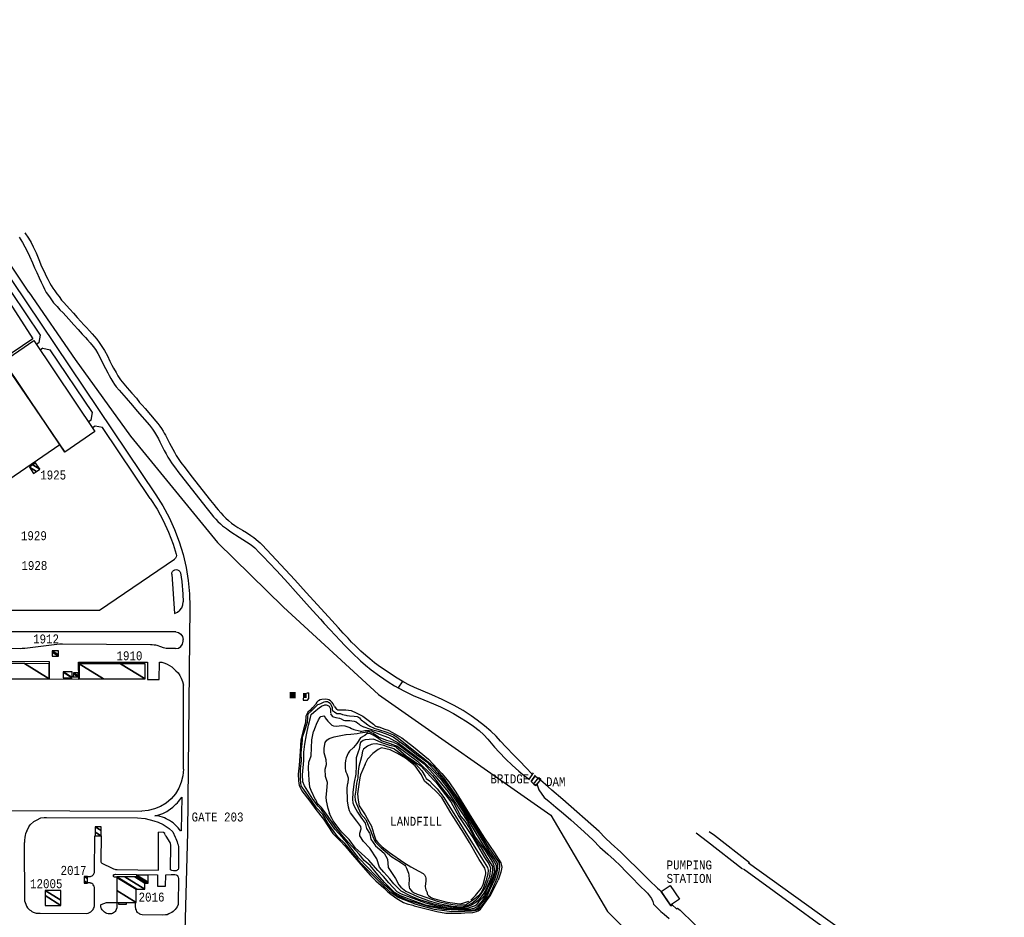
# Model space of a CAD drawing. Extents: x -0.5 to 41.9, y -0.5 to 29.8.
# Tile 118 of 129: x 5.9 to 7.8, y 13.6 to 15.3. Entities that reach past the tile are written whole.
import ezdxf
from ezdxf.enums import TextEntityAlignment as Align

# ---------------------------------------------------------------- set-up
doc = ezdxf.new("R2010")
doc.units = 0
doc.header["$MEASUREMENT"] = 0
doc.linetypes.add('DASHDOT', pattern=[1, 0.5, -0.25, 0, -0.25])
for name, color, linetype in [('11', 2, 'CONTINUOUS'), ('21', 5, 'CONTINUOUS'), ('23', 1, 'CONTINUOUS'), ('31', 2, 'DASHDOT'), ('43', 3, 'CONTINUOUS'), ('44', 1, 'CONTINUOUS')]:
    doc.layers.add(name, color=color, linetype=linetype)
doc.styles.add('MONOTXT', font='MONOTXT', dxfattribs={"height": 0.2})

msp = doc.modelspace()

# ---------------------------------------------------------------- linework, layer by layer
at = {"layer": '11'}
for p, q in [((5.8143, 14.882), (5.938, 14.6903)), ((5.9522, 14.6971), (5.8253, 14.8856)), ((5.9497, 14.6831), (5.9522, 14.6971)), ((5.9497, 14.6831), (5.945, 14.6796)), ((5.9568, 14.6725), (5.9518, 14.6692)), ((5.9568, 14.6725), (5.9707, 14.6696)), ((6.0498, 14.5521), (5.9707, 14.6696)), ((6.0471, 14.5379), (6.0426, 14.5348)), ((6.0471, 14.5379), (6.0498, 14.5521)), ((6.0547, 14.5268), (6.0497, 14.5235)), ((6.0687, 14.5241), (6.0547, 14.5268)), ((6.1582, 14.3913), (6.0687, 14.5241)), ((6.0632, 14.1819), (6.2036, 14.2775)), ((6.1983, 14.2494), (6.2038, 14.1757)), ((6.2325, 14.1878), (6.2278, 13.7649)), ((6.2197, 14.1238), (6.2197, 14.127)), ((6.2201, 13.8838), (6.2203, 14.0413)), ((6.4512, 14.0267), (6.4555, 14.0268)), ((6.4554, 14.0159), (6.4555, 14.0268)), ((6.4444, 14.017), (6.4445, 14.013)), ((6.4445, 14.013), (6.453, 14.0129)), ((6.453, 14.0129), (6.4554, 14.0159)), ((6.8673, 13.8638), (6.8762, 13.8771)), ((6.872, 13.8607), (6.8799, 13.8728)), ((5.5525, 13.8081), (6.142, 13.8053)), ((7.1811, 13.7647), (7.202, 13.7484)), ((7.2056, 13.7672), (7.2155, 13.7599)), ((7.2022, 13.7482), (7.2676, 13.6972)), ((7.2156, 13.7598), (7.281, 13.7088))]:
    msp.add_line(p, q, dxfattribs=at)
for points in [[(5.6846, 15.0951), (5.6728, 15.1128), (5.683, 15.1197), (6.1684, 14.3982)], [(5.938, 14.6903), (5.8797, 14.6511), (5.9888, 14.4916), (5.8287, 14.3822)], [(5.8835, 14.6485), (5.9397, 14.6869), (6.0545, 14.5163), (5.9983, 14.4779), (5.8835, 14.6485)], [(6.1582, 14.3913), (6.1709, 14.371), (6.1822, 14.3499), (6.1922, 14.3281), (6.2007, 14.3057), (6.2067, 14.2869)], [(6.1684, 14.3982), (6.1816, 14.3772), (6.1933, 14.3554), (6.2036, 14.3328), (6.2124, 14.3096), (6.2196, 14.2859), (6.2252, 14.2618), (6.2293, 14.2373), (6.2317, 14.2126), (6.2325, 14.1878)], [(6.2067, 14.2869), (6.2071, 14.2843), (6.2067, 14.2817), (6.2055, 14.2793), (6.2036, 14.2775)], [(6.1983, 14.2494), (6.1987, 14.252), (6.1999, 14.2543), (6.2018, 14.2562), (6.2041, 14.2574), (6.2067, 14.2578), (6.2093, 14.2574), (6.2117, 14.2562), (6.2135, 14.2543), (6.2147, 14.252)], [(6.2147, 14.252), (6.217, 14.2357), (6.2194, 14.2119), (6.22, 14.1975)], [(6.2038, 14.1757), (6.2092, 14.1779), (6.2138, 14.1815), (6.2172, 14.1862), (6.2194, 14.1917), (6.22, 14.1975)], [(6.2057, 14.1409), (5.7002, 14.1409), (5.7002, 14.1817), (6.0632, 14.1819)], [(6.2057, 14.1409), (6.211, 14.1399), (6.2155, 14.1369), (6.2186, 14.1323), (6.2197, 14.127)], [(6.2054, 14.1096), (6.1892, 14.1097), (6.1876, 14.1097), (6.1832, 14.111), (6.1779, 14.1129), (6.171, 14.1154), (6.1685, 14.116), (6.1651, 14.1164), (6.1615, 14.1167), (6.1583, 14.1168), (5.9939, 14.1182), (5.9904, 14.1181), (5.9879, 14.1179), (5.9231, 14.1102), (5.921, 14.1098), (5.9183, 14.1096), (5.9149, 14.1092), (5.5763, 14.111), (5.4667, 14.1121)], [(6.1876, 14.1097), (6.1832, 14.111), (6.1779, 14.1129), (6.171, 14.1154), (6.1685, 14.116), (6.1651, 14.1164), (6.1615, 14.1167), (6.1583, 14.1168), (5.9939, 14.1182), (5.9904, 14.1181), (5.9879, 14.1179), (5.9231, 14.1102), (5.921, 14.1098), (5.9183, 14.1096), (5.9149, 14.1092), (5.5763, 14.111)], [(6.2055, 14.1096), (6.2109, 14.1107), (6.2156, 14.1137), (6.2186, 14.1183), (6.2197, 14.1238)], [(5.8244, 14.0859), (5.9684, 14.0853), (5.9685, 14.0529), (6.024, 14.0525), (6.0238, 14.0844), (6.1528, 14.0844), (6.1528, 14.0519), (6.1745, 14.0516), (6.1751, 14.0846), (6.1798, 14.0841), (6.1853, 14.0825), (6.1899, 14.0805), (6.1944, 14.0779), (6.1984, 14.0753), (6.2025, 14.0719), (6.2063, 14.0683), (6.2102, 14.064), (6.2135, 14.0592), (6.2163, 14.0542), (6.2187, 14.0483), (6.2203, 14.0413)], [(6.2201, 13.8838), (6.2191, 13.8715), (6.2162, 13.8595), (6.2115, 13.8481), (6.2051, 13.8376), (6.1972, 13.8282), (6.1879, 13.8202), (6.1774, 13.8138), (6.1661, 13.8091), (6.1542, 13.8062), (6.142, 13.8053)], [(6.2171, 13.8312), (6.2163, 13.7689), (6.2158, 13.7682), (6.2148, 13.7682), (6.2129, 13.7704), (6.2104, 13.7735), (6.2081, 13.7764), (6.2048, 13.7797), (6.2008, 13.7831), (6.1978, 13.7853), (6.1942, 13.7874), (6.1905, 13.7896), (6.1877, 13.7909), (6.185, 13.7923), (6.1809, 13.7941), (6.1767, 13.7953), (6.1726, 13.796), (6.1691, 13.7963), (6.1666, 13.7965), (6.1699, 13.7969), (6.1741, 13.798), (6.1776, 13.7992), (6.1815, 13.8007), (6.1852, 13.8024), (6.1891, 13.8045), (6.1919, 13.8064), (6.1959, 13.8092), (6.2001, 13.8124), (6.2031, 13.8149), (6.2062, 13.818), (6.209, 13.8209), (6.211, 13.8233), (6.2133, 13.8264), (6.2155, 13.829), (6.2171, 13.8312)], [(5.9268, 13.7675), (5.9303, 13.7755), (5.9332, 13.7796), (5.9401, 13.7857), (5.9448, 13.7884), (5.9529, 13.7925), (5.9596, 13.7932), (5.9638, 13.7933), (6.134, 13.7928), (6.1488, 13.791), (6.1647, 13.7872), (6.173, 13.7843), (6.1821, 13.7799), (6.1938, 13.7723), (6.2001, 13.7664)], [(5.9268, 13.7675), (5.9244, 13.7629), (5.9236, 13.7596), (5.9231, 13.7565), (5.9228, 13.7543), (5.9225, 13.7517), (5.9224, 13.7494), (5.9222, 13.7471), (5.9219, 13.7452), (5.9226, 13.6369), (5.9234, 13.634), (5.9247, 13.6306), (5.9263, 13.6269), (5.9282, 13.624), (5.93, 13.622), (5.9321, 13.6201), (5.9342, 13.6186), (5.9364, 13.6171), (5.9385, 13.616), (5.9405, 13.6151), (5.9423, 13.6146), (5.9441, 13.6141), (5.9463, 13.6138), (5.9519, 13.6136), (6.0385, 13.6134), (6.0419, 13.6137), (6.0444, 13.6149), (6.047, 13.6166), (6.0495, 13.6189), (6.051, 13.6206), (6.052, 13.6225), (6.0527, 13.6242), (6.0531, 13.6256), (6.0534, 13.6273), (6.0538, 13.6601), (6.0537, 13.6622), (6.0531, 13.6642), (6.0524, 13.6654), (6.0514, 13.6667), (6.0502, 13.6681), (6.0489, 13.6692), (6.0475, 13.6699), (6.0463, 13.6703), (6.0453, 13.6705), (6.0405, 13.6705)], [(6.0658, 13.7586), (6.0655, 13.7118), (6.0656, 13.7099), (6.0659, 13.7088), (6.0673, 13.7077), (6.0867, 13.6981), (6.0891, 13.697), (6.0915, 13.6963), (6.0931, 13.696), (6.0961, 13.6957), (6.1734, 13.6945), (6.1736, 13.7655)], [(6.2001, 13.7664), (6.2046, 13.7566), (6.2061, 13.7538), (6.2073, 13.7508), (6.2085, 13.7473), (6.2094, 13.7447), (6.2102, 13.7419), (6.2107, 13.7384), (6.2112, 13.7352), (6.2113, 13.7309), (6.2107, 13.6979), (6.2104, 13.6958), (6.2092, 13.6949), (6.208, 13.694), (6.2064, 13.6935), (6.2016, 13.6934), (6.1986, 13.694), (6.1959, 13.695), (6.1965, 13.7417), (6.1963, 13.743), (6.1957, 13.7445), (6.1951, 13.7462), (6.1878, 13.7579), (6.1866, 13.7595), (6.1859, 13.7609), (6.1852, 13.7629), (6.1829, 13.7649), (6.1736, 13.7655)], [(6.2278, 13.7649), (6.2218, 13.5344)], [(6.0405, 13.6828), (6.0459, 13.6828), (6.0475, 13.6833), (6.049, 13.6841), (6.0504, 13.6851), (6.0516, 13.6864), (6.0525, 13.6876), (6.0531, 13.6887), (6.0535, 13.6902), (6.0536, 13.6912), (6.0542, 13.7586)], [(7.2793, 13.7085), (7.5166, 13.5375), (7.5268, 13.5289), (7.5467, 13.5123), (7.5698, 13.4921), (7.5906, 13.4724), (7.6105, 13.452), (7.612, 13.451), (7.6144, 13.4509), (7.6173, 13.4514), (7.621, 13.453), (7.6248, 13.4547), (7.6335, 13.4586), (7.659, 13.4755)], [(7.2697, 13.6967), (7.5064, 13.5247), (7.5218, 13.5132), (7.5381, 13.4991), (7.5512, 13.4868), (7.5671, 13.4726), (7.5807, 13.4595), (7.5925, 13.4471), (7.6028, 13.4363), (7.6136, 13.4246), (7.6251, 13.4114), (7.6366, 13.3977), (7.6471, 13.3846), (7.6572, 13.3719), (7.6695, 13.3557), (7.6835, 13.3348), (7.695, 13.3178), (7.7063, 13.3003), (7.7168, 13.2827), (7.7247, 13.2695), (7.7341, 13.2524), (7.7439, 13.2339), (7.7521, 13.2182), (7.7583, 13.2052)], [(6.0955, 13.6813), (6.0909, 13.6813), (6.0901, 13.682), (6.0895, 13.6826), (6.0892, 13.6837), (6.0892, 13.6848), (6.0895, 13.6855), (6.0905, 13.6862), (6.0914, 13.6866), (6.0928, 13.687), (6.1718, 13.6858), (6.1716, 13.6647), (6.1869, 13.6647), (6.1874, 13.6857), (6.1973, 13.6861), (6.2042, 13.6863), (6.2064, 13.686), (6.2078, 13.6853), (6.2091, 13.6842), (6.2098, 13.6829), (6.2105, 13.6813), (6.2108, 13.679), (6.2105, 13.63), (6.2086, 13.6258), (6.2069, 13.6234), (6.2049, 13.6207), (6.2031, 13.6187), (6.2009, 13.6168), (6.1984, 13.6151), (6.1956, 13.6137), (6.1929, 13.6124), (6.1896, 13.611), (6.1864, 13.6106), (6.1819, 13.6104), (6.1432, 13.6109), (6.1405, 13.6114), (6.1386, 13.6121), (6.1371, 13.613), (6.1361, 13.6137), (6.135, 13.6146), (6.1341, 13.6154), (6.1328, 13.6172), (6.132, 13.6193), (6.1313, 13.6211), (6.1309, 13.623), (6.1307, 13.6247), (6.1306, 13.6262), (6.1307, 13.6338)], [(6.0957, 13.6339), (6.0957, 13.6265), (6.0952, 13.6236), (6.0944, 13.6207), (6.0936, 13.6187), (6.0923, 13.6169), (6.0911, 13.6156), (6.0891, 13.6142), (6.0871, 13.6133), (6.0853, 13.6127), (6.0833, 13.6125), (6.0812, 13.6124), (6.0794, 13.6126), (6.077, 13.6132), (6.0745, 13.6142), (6.0725, 13.6155), (6.0709, 13.6171), (6.0692, 13.6189), (6.0679, 13.6204), (6.0668, 13.6219), (6.066, 13.6237), (6.0655, 13.6253), (6.0654, 13.6273), (6.0654, 13.6288), (6.0657, 13.6297), (6.0663, 13.6302), (6.076, 13.634), (6.0956, 13.634)]]:
    msp.add_lwpolyline(points, dxfattribs=at)
at = {"layer": '21'}
msp.add_line((5.8794, 14.6525), (5.9983, 14.4779), dxfattribs=at)
for points in [[(6.876, 13.8556), (6.886, 13.868), (6.8897, 13.8649), (6.8797, 13.8526), (6.876, 13.8556)], [(7.1323, 13.6659), (7.1497, 13.6404), (7.1329, 13.629), (7.1156, 13.6545), (7.1323, 13.6659)], [(6.0991, 13.6303), (6.0991, 13.6336), (6.1131, 13.6336), (6.1131, 13.6303), (6.0991, 13.6303)]]:
    msp.add_lwpolyline(points, dxfattribs=at)
for points in [[(6.4192, 14.0285), (6.4305, 14.0285), (6.4192, 14.0163), (6.4305, 14.0163)], [(6.4442, 14.0266), (6.4444, 14.017), (6.4512, 14.0267), (6.4514, 14.0172)]]:
    msp.add_solid(points, dxfattribs=at)
at = {"layer": '31'}
for points in [[(5.9307, 14.7777), (5.5888, 15.2884)], [(5.5888, 15.2884), (5.9307, 14.7777), (5.9307, 14.7777), (6.0173, 14.6515), (6.0173, 14.6515), (6.1211, 14.508), (6.1211, 14.508), (6.284, 14.3085), (6.284, 14.3085), (6.4076, 14.1872), (6.4076, 14.1872), (6.5857, 14.0239), (6.5857, 14.0239), (6.9088, 13.7974), (6.9088, 13.7974), (7.0151, 13.6168), (7.0151, 13.6168), (7.0942, 13.5376)]]:
    msp.add_lwpolyline(points, dxfattribs=at)
at = {"layer": '43'}
msp.add_line((6.4678, 13.8268), (6.4699, 13.822), dxfattribs=at)
for points in [[(6.503, 14.0013), (6.5007, 14.0063), (6.499, 14.0086), (6.4957, 14.0118), (6.4925, 14.0136), (6.4904, 14.0143), (6.4861, 14.0147), (6.4797, 14.0145), (6.4766, 14.0137), (6.4735, 14.0121), (6.472, 14.011), (6.4702, 14.0091), (6.4685, 14.0064), (6.4676, 14.0051), (6.4625, 13.9993)], [(6.4662, 13.9993), (6.4701, 14.0031), (6.4723, 14.0047), (6.4744, 14.0057), (6.4774, 14.0067), (6.4788, 14.0073), (6.4841, 14.0099), (6.4867, 14.0107), (6.488, 14.0108), (6.49, 14.0106), (6.4923, 14.0096), (6.4949, 14.0074), (6.4959, 14.006), (6.4971, 14.0038), (6.4987, 13.9993)], [(6.4753, 13.9993), (6.4762, 14), (6.4787, 14.0016), (6.4805, 14.0024), (6.4841, 14.0039), (6.4852, 14.0042), (6.4876, 14.0044), (6.4894, 14.004), (6.4911, 14.0032), (6.4919, 14.0026), (6.493, 14.0016), (6.4946, 13.9993)], [(6.4625, 13.9993), (6.4617, 13.9985), (6.4572, 13.994), (6.4535, 13.9903), (6.4498, 13.9829), (6.4491, 13.9711), (6.4454, 13.9578), (6.4402, 13.9385), (6.4387, 13.9171), (6.4373, 13.8912), (6.435, 13.8741), (6.4358, 13.8616), (6.4373, 13.8534), (6.4424, 13.8431), (6.4572, 13.8238), (6.4683, 13.8083), (6.4824, 13.7898), (6.5001, 13.7631), (6.5069, 13.7561)], [(6.5103, 13.7561), (6.509, 13.7575), (6.4913, 13.7818), (6.4815, 13.7989), (6.4697, 13.8113), (6.4533, 13.8349), (6.4474, 13.8435), (6.4408, 13.8527), (6.4395, 13.8651), (6.4395, 13.8846), (6.4415, 13.8991), (6.4408, 13.9141), (6.4434, 13.9378), (6.4434, 13.9437), (6.448, 13.9561), (6.4526, 13.9719), (6.4533, 13.9811), (6.4539, 13.9876), (6.4598, 13.9922), (6.4644, 13.9975), (6.4662, 13.9993)], [(6.5176, 13.7561), (6.5037, 13.7713), (6.4925, 13.7877), (6.4788, 13.8073), (6.4729, 13.8146), (6.463, 13.8277), (6.4473, 13.8524), (6.4441, 13.8603), (6.4434, 13.8734), (6.446, 13.9003), (6.446, 13.9154), (6.448, 13.9305), (6.4506, 13.9482), (6.4545, 13.9665), (6.4585, 13.9803), (6.4598, 13.9862), (6.4644, 13.9908), (6.4753, 13.9993)], [(6.4946, 13.9993), (6.4952, 13.9979), (6.4955, 13.9969), (6.4959, 13.9948), (6.4959, 13.9906), (6.4959, 13.9885)], [(6.4958, 13.9877), (6.4989, 13.9833), (6.4997, 13.9826), (6.5016, 13.9818), (6.5057, 13.9807), (6.5124, 13.9792), (6.5158, 13.9778), (6.5202, 13.9757), (6.5225, 13.975), (6.5245, 13.9749)], [(6.4987, 13.9993), (6.4989, 13.9985), (6.4992, 13.9968), (6.4996, 13.9932)], [(6.4996, 13.9937), (6.5034, 13.9911), (6.5075, 13.9881), (6.5082, 13.9879), (6.5096, 13.9878), (6.5125, 13.9883), (6.5139, 13.9881), (6.518, 13.9863), (6.5245, 13.9847)], [(6.5031, 14.0012), (6.5046, 13.9993)], [(6.5046, 13.9993), (6.5072, 13.9964), (6.5081, 13.9956), (6.5089, 13.9952), (6.5105, 13.9949), (6.518, 13.9949), (6.5245, 13.9948)], [(6.5245, 13.9948), (6.5296, 13.9945), (6.5345, 13.9935), (6.5438, 13.9896), (6.5565, 13.9829), (6.5741, 13.9702), (6.5762, 13.9682), (6.5789, 13.9655), (6.5805, 13.9646), (6.5857, 13.9623)], [(6.5245, 13.9847), (6.5262, 13.9844), (6.5315, 13.9836), (6.5404, 13.9829), (6.5457, 13.9822), (6.5483, 13.9814), (6.5501, 13.9799), (6.552, 13.9773), (6.5532, 13.9762), (6.5599, 13.9713), (6.566, 13.9666), (6.5692, 13.9646), (6.5775, 13.9603)], [(6.4646, 13.9552), (6.4675, 13.9631), (6.4698, 13.9683), (6.4735, 13.9765), (6.4765, 13.9814), (6.4778, 13.9823), (6.4806, 13.9833), (6.4834, 13.9838), (6.4847, 13.9833), (6.4859, 13.9799), (6.4907, 13.9739), (6.4956, 13.9688), (6.4986, 13.9664), (6.5012, 13.9651), (6.5068, 13.9642), (6.5173, 13.9653), (6.5229, 13.9649), (6.5245, 13.9644)], [(6.5245, 13.9749), (6.5318, 13.9747), (6.536, 13.9743), (6.54, 13.9737), (6.5419, 13.9732), (6.5438, 13.9724), (6.5472, 13.9702), (6.5487, 13.9689), (6.5506, 13.9671), (6.5517, 13.9664), (6.5591, 13.9627)], [(6.468, 13.8264), (6.4593, 13.8437), (6.4573, 13.8499), (6.4559, 13.8629), (6.4545, 13.8857), (6.4551, 13.897), (6.4593, 13.9087), (6.4609, 13.9386), (6.4641, 13.9542)], [(6.4943, 13.8003), (6.4914, 13.8102), (6.4883, 13.8241), (6.4877, 13.8312), (6.4892, 13.8432), (6.49, 13.8589), (6.4862, 13.8701), (6.4855, 13.8836), (6.4885, 13.8925), (6.4877, 13.9015), (6.484, 13.9142), (6.484, 13.9232), (6.4861, 13.9335), (6.4892, 13.9382), (6.4934, 13.9413), (6.5027, 13.9442), (6.5245, 13.9486)], [(6.5245, 13.9644), (6.5322, 13.9616), (6.5354, 13.9601), (6.5397, 13.9581), (6.5419, 13.9575), (6.5534, 13.955)], [(6.5245, 13.9486), (6.5251, 13.9486), (6.5338, 13.9496), (6.5455, 13.9508), (6.5513, 13.9516), (6.5651, 13.954)], [(6.61, 13.9305), (6.5914, 13.9369), (6.584, 13.9423), (6.5759, 13.9477), (6.5709, 13.9502), (6.5682, 13.9509), (6.5644, 13.9504), (6.5604, 13.9471), (6.5523, 13.9423), (6.5449, 13.9316), (6.5388, 13.9241), (6.5314, 13.9174), (6.5288, 13.9136), (6.5253, 13.9052), (6.5245, 13.9025)], [(6.552, 13.9545), (6.5603, 13.9563), (6.5685, 13.9563), (6.5725, 13.9554), (6.5887, 13.9486), (6.5956, 13.9462), (6.6047, 13.943), (6.609, 13.9409), (6.6237, 13.9325)], [(6.5588, 13.9628), (6.5651, 13.9608), (6.5745, 13.9574)], [(6.6145, 13.9336), (6.6015, 13.9376), (6.5963, 13.9394), (6.586, 13.9437), (6.5759, 13.9504), (6.5698, 13.9531), (6.5667, 13.9541), (6.5651, 13.954)], [(6.5745, 13.9574), (6.5778, 13.9567), (6.5876, 13.9541), (6.6001, 13.9501), (6.609, 13.9465), (6.6132, 13.9442), (6.6217, 13.9383), (6.6266, 13.9345)], [(6.5768, 13.9605), (6.5857, 13.9581), (6.6015, 13.9529), (6.6141, 13.9479), (6.6198, 13.9443), (6.6272, 13.9386)], [(6.63, 13.9418), (6.6125, 13.9518), (6.6042, 13.956), (6.5984, 13.9582), (6.5867, 13.9622), (6.5842, 13.963)], [(6.6067, 13.9279), (6.5921, 13.9329), (6.5793, 13.939), (6.5758, 13.9398), (6.5685, 13.9396), (6.5606, 13.9387), (6.5569, 13.9374), (6.5523, 13.9336), (6.5506, 13.9296), (6.5501, 13.9241), (6.5496, 13.9214), (6.5476, 13.9161), (6.5449, 13.9089), (6.5442, 13.9052), (6.5442, 13.8904), (6.5435, 13.8742), (6.5401, 13.8593), (6.5396, 13.8551)], [(6.6041, 13.9251), (6.5955, 13.9282), (6.5847, 13.9309), (6.5815, 13.9313), (6.5752, 13.9309), (6.5717, 13.93), (6.5651, 13.9268), (6.5578, 13.9212), (6.5557, 13.9174), (6.5536, 13.9066), (6.5489, 13.889), (6.5476, 13.8803), (6.5469, 13.8674), (6.5445, 13.8574)], [(6.6098, 13.9306), (6.6109, 13.9303), (6.6176, 13.9282), (6.6204, 13.9275)], [(6.6145, 13.9336), (6.6177, 13.9322), (6.6221, 13.9304)], [(6.6219, 13.9305), (6.6715, 13.8935), (6.6922, 13.8705), (6.7158, 13.8417), (6.7528, 13.7854), (6.7669, 13.7566), (6.7846, 13.7329), (6.7994, 13.7092), (6.8016, 13.7033), (6.8023, 13.6959), (6.8023, 13.69), (6.7986, 13.6781)], [(6.6234, 13.9327), (6.6722, 13.8957), (6.6892, 13.8787), (6.701, 13.8661), (6.7195, 13.8424), (6.7432, 13.8062), (6.7609, 13.7766), (6.7809, 13.7433), (6.7913, 13.7277), (6.8009, 13.7137), (6.806, 13.704), (6.806, 13.6959), (6.8009, 13.6781)], [(6.6249, 13.9357), (6.6374, 13.9268), (6.6567, 13.9112), (6.6766, 13.8972), (6.6959, 13.8765), (6.7092, 13.8609), (6.7203, 13.8461), (6.7306, 13.8306), (6.7595, 13.7847), (6.7927, 13.7307), (6.8023, 13.7166), (6.809, 13.7063), (6.809, 13.6989), (6.8075, 13.6907), (6.8031, 13.6767)], [(6.6271, 13.9386), (6.6759, 13.9001), (6.6877, 13.8898), (6.7084, 13.8661), (6.7395, 13.8217), (6.7624, 13.7847), (6.7913, 13.7381), (6.812, 13.7085), (6.8127, 13.7011), (6.8112, 13.6915), (6.8075, 13.6789)], [(6.6293, 13.9423), (6.6515, 13.9253), (6.6796, 13.9024), (6.7047, 13.8757), (6.7173, 13.8602), (6.7306, 13.8409), (6.7609, 13.7921), (6.7846, 13.7544), (6.8031, 13.727), (6.8149, 13.7085), (6.8171, 13.7003), (6.8149, 13.6907), (6.8097, 13.6759)], [(6.7454, 13.7637), (6.7214, 13.8022), (6.7043, 13.8304), (6.6945, 13.8415), (6.6833, 13.852), (6.6722, 13.8612), (6.6663, 13.873), (6.6545, 13.8901), (6.6361, 13.9045), (6.6211, 13.913), (6.6073, 13.9202), (6.5915, 13.9235), (6.585, 13.9209), (6.5752, 13.913), (6.5653, 13.9025), (6.56, 13.8928)], [(6.6153, 13.9216), (6.6041, 13.9251)], [(6.6182, 13.9253), (6.6066, 13.928), (6.6061, 13.9281)], [(6.6153, 13.9216), (6.6552, 13.8935), (6.667, 13.8809), (6.6729, 13.8698), (6.6752, 13.8661), (6.6811, 13.8617), (6.6877, 13.855), (6.6959, 13.8469), (6.7084, 13.8306), (6.7809, 13.7144), (6.7898, 13.6996), (6.7913, 13.6944), (6.7905, 13.687), (6.7883, 13.6781), (6.7876, 13.6759)], [(6.6182, 13.9253), (6.6374, 13.909), (6.6648, 13.8898), (6.6885, 13.8639), (6.6929, 13.8594), (6.721, 13.8224), (6.7365, 13.7951), (6.7624, 13.7558), (6.7846, 13.7181), (6.7927, 13.7063), (6.7957, 13.6989), (6.7935, 13.6826), (6.792, 13.6774)], [(6.6204, 13.9275), (6.6589, 13.8987), (6.687, 13.8713), (6.7055, 13.8469), (6.7262, 13.821), (6.7402, 13.7951), (6.7476, 13.7862), (6.7558, 13.7736), (6.7691, 13.7484), (6.7779, 13.7366), (6.789, 13.7181), (6.7994, 13.7011), (6.7994, 13.6952), (6.7979, 13.6855), (6.7957, 13.6774)], [(6.5245, 13.9025), (6.524, 13.8998), (6.5233, 13.8944), (6.5231, 13.8884), (6.5233, 13.8854), (6.524, 13.8809), (6.5245, 13.8787)], [(6.5607, 13.8934), (6.5522, 13.873), (6.5505, 13.8673), (6.5489, 13.8553), (6.5463, 13.8376), (6.5476, 13.8258), (6.5496, 13.8153), (6.5607, 13.7982), (6.5679, 13.7858), (6.5725, 13.7772), (6.5758, 13.7661), (6.5765, 13.7637)], [(6.5245, 13.8787), (6.5263, 13.8747), (6.5278, 13.8713), (6.5284, 13.8695), (6.5287, 13.8677), (6.5287, 13.8668), (6.5283, 13.8577)], [(6.5507, 13.7637), (6.5534, 13.7721), (6.5528, 13.776), (6.5454, 13.7861), (6.5333, 13.802), (6.5314, 13.8054), (6.5293, 13.8128), (6.5279, 13.8243), (6.5272, 13.8486), (6.5283, 13.8577)], [(6.5398, 13.8562), (6.5397, 13.8558), (6.5378, 13.8401), (6.5368, 13.8269), (6.5378, 13.8204), (6.5404, 13.8145), (6.5463, 13.8033), (6.5529, 13.7935), (6.5607, 13.7823), (6.5633, 13.7725), (6.5687, 13.7637)], [(6.5445, 13.8574), (6.543, 13.8447), (6.5417, 13.8329), (6.542, 13.8255), (6.543, 13.8217), (6.5476, 13.8112), (6.5529, 13.8001), (6.562, 13.7896), (6.5666, 13.7791), (6.5712, 13.7673), (6.5726, 13.7637)], [(6.5207, 13.7561), (6.5076, 13.7719), (6.4882, 13.7994), (6.4787, 13.812), (6.471, 13.8202), (6.4696, 13.8225)], [(6.5245, 13.7584), (6.5172, 13.7658), (6.5137, 13.7697), (6.5077, 13.7778), (6.5009, 13.7872), (6.4982, 13.7917), (6.4936, 13.801)], [(6.7475, 13.6249), (6.7471, 13.6248), (6.7309, 13.6242), (6.6999, 13.6282), (6.6877, 13.6316), (6.6614, 13.6397), (6.6452, 13.6464), (6.6284, 13.6552), (6.6142, 13.6687), (6.6068, 13.6782), (6.596, 13.691), (6.5879, 13.6998), (6.5825, 13.716), (6.5697, 13.7355), (6.5576, 13.7483), (6.5508, 13.7591), (6.5507, 13.7637)], [(6.5687, 13.7637), (6.5692, 13.7627), (6.5712, 13.7523), (6.5804, 13.7399), (6.5961, 13.7261), (6.6027, 13.7149), (6.604, 13.6992), (6.6178, 13.6789), (6.6237, 13.6671), (6.6274, 13.6624), (6.6368, 13.6553), (6.6591, 13.6448), (6.6807, 13.6369), (6.6984, 13.6323), (6.7246, 13.627), (6.741, 13.6257), (6.7475, 13.6267)], [(6.5726, 13.7637), (6.5752, 13.7575), (6.5783, 13.7503), (6.5804, 13.747), (6.5837, 13.7432), (6.5909, 13.7365), (6.5981, 13.73), (6.6105, 13.7195), (6.6268, 13.7095)], [(6.5765, 13.7637), (6.581, 13.751), (6.5843, 13.7463), (6.5928, 13.7385), (6.6066, 13.7274), (6.6335, 13.709), (6.6464, 13.7009)], [(6.7475, 13.7604), (6.7454, 13.7637)], [(6.5069, 13.7561), (6.5157, 13.7476), (6.5281, 13.7337), (6.5296, 13.732)], [(6.5296, 13.7366), (6.5228, 13.7444), (6.5103, 13.7561)], [(6.5296, 13.742), (6.5293, 13.7424), (6.5188, 13.7549), (6.5176, 13.7561)], [(6.5296, 13.7463), (6.5207, 13.7561)], [(6.5296, 13.7532), (6.5245, 13.7584)], [(6.7475, 13.6228), (6.7322, 13.6227), (6.714, 13.6241), (6.6958, 13.6268), (6.6742, 13.6328), (6.6459, 13.643), (6.6288, 13.6492), (6.6209, 13.6538), (6.6054, 13.6706), (6.5953, 13.6828), (6.5845, 13.6936), (6.5677, 13.713), (6.5535, 13.7265), (6.5427, 13.7359), (6.5306, 13.7521), (6.5296, 13.7532)], [(6.7475, 13.6206), (6.7296, 13.621), (6.7116, 13.6224), (6.698, 13.6246), (6.6741, 13.6291), (6.6435, 13.6404), (6.6269, 13.6463), (6.6157, 13.6526), (6.5971, 13.6711), (6.5845, 13.686), (6.5701, 13.7031), (6.5588, 13.7126), (6.5498, 13.7243), (6.5296, 13.7463)], [(6.7585, 13.6385), (6.7672, 13.6467), (6.778, 13.6601), (6.7817, 13.6677), (6.7843, 13.6769), (6.7869, 13.6874), (6.7871, 13.6909), (6.785, 13.6979), (6.7745, 13.7143), (6.7561, 13.7464), (6.7475, 13.7604)], [(6.7475, 13.6191), (6.735, 13.6193), (6.7081, 13.6206), (6.6819, 13.6259), (6.6412, 13.6377), (6.6203, 13.6469), (6.5967, 13.6672), (6.5489, 13.7168), (6.5296, 13.742)], [(6.7475, 13.6168), (6.7468, 13.6167), (6.7232, 13.6161), (6.6904, 13.6207), (6.6563, 13.6299), (6.6223, 13.643), (6.6072, 13.6541), (6.5934, 13.6672), (6.5528, 13.7073), (6.5296, 13.7366)], [(6.5296, 13.732), (6.5526, 13.7048), (6.5708, 13.6842), (6.5807, 13.6745), (6.5959, 13.6611)], [(6.6259, 13.7102), (6.6348, 13.7038), (6.6362, 13.7021), (6.6379, 13.6979), (6.6418, 13.6889), (6.6427, 13.6851), (6.6433, 13.6774), (6.6425, 13.6676), (6.643, 13.6626), (6.6441, 13.6602), (6.6481, 13.6553), (6.6513, 13.6529), (6.6584, 13.6494), (6.6676, 13.6461)], [(6.6463, 13.701), (6.6615, 13.6923), (6.6693, 13.6883), (6.6722, 13.6856), (6.6738, 13.6822), (6.6743, 13.6796), (6.6742, 13.6742), (6.6729, 13.6641), (6.6735, 13.6602), (6.6743, 13.6577), (6.677, 13.6527)], [(6.8075, 13.6789), (6.7993, 13.66), (6.794, 13.6482), (6.7881, 13.6404), (6.7763, 13.624), (6.7724, 13.6207), (6.7683, 13.619), (6.7599, 13.6174), (6.7475, 13.6168)], [(6.7986, 13.6781), (6.7896, 13.6592), (6.7842, 13.6477), (6.7811, 13.6434), (6.7764, 13.6382), (6.774, 13.6355), (6.7687, 13.6288), (6.7671, 13.6276), (6.7633, 13.6261), (6.7538, 13.6234), (6.7475, 13.6228)], [(6.8009, 13.6781), (6.7936, 13.6616), (6.7869, 13.6472), (6.7797, 13.6373), (6.7711, 13.6269), (6.7691, 13.6251), (6.7643, 13.6228), (6.7556, 13.6209), (6.7513, 13.6206), (6.7475, 13.6206)], [(6.8035, 13.678), (6.794, 13.6567), (6.7894, 13.6469), (6.7863, 13.6418), (6.7789, 13.6324), (6.7732, 13.6253), (6.7697, 13.622), (6.7673, 13.6204), (6.7619, 13.6193), (6.7475, 13.6191)], [(6.7475, 13.6267), (6.7535, 13.629), (6.7593, 13.6321), (6.763, 13.6346), (6.7699, 13.6402), (6.773, 13.6432), (6.7784, 13.65), (6.7855, 13.6611), (6.7882, 13.6671), (6.7921, 13.6779)], [(6.7957, 13.6775), (6.7876, 13.6586), (6.7829, 13.6512), (6.7759, 13.6416), (6.7721, 13.637), (6.7684, 13.6337), (6.7599, 13.6289), (6.7517, 13.6258), (6.7475, 13.6249)], [(6.7876, 13.6759), (6.781, 13.6585), (6.7782, 13.6526), (6.7764, 13.6498), (6.7731, 13.6461), (6.7689, 13.6425), (6.76, 13.6362), (6.7528, 13.6312), (6.7489, 13.629), (6.7475, 13.6286)], [(6.7475, 13.6142), (6.7626, 13.6154), (6.7695, 13.6168), (6.7727, 13.6181), (6.7767, 13.6213), (6.7833, 13.6302), (6.7951, 13.6465), (6.7984, 13.652), (6.804, 13.6635), (6.8097, 13.6759)], [(6.5959, 13.6611), (6.6034, 13.6538), (6.6087, 13.6493), (6.6198, 13.6412), (6.6326, 13.6339), (6.6393, 13.6311), (6.6499, 13.6287)], [(6.6501, 13.6531), (6.6501, 13.6531)], [(6.677, 13.6527), (6.6768, 13.6501), (6.6774, 13.6488), (6.6792, 13.6468), (6.6829, 13.6439), (6.687, 13.642), (6.6958, 13.6396), (6.7149, 13.6348), (6.7246, 13.633), (6.7374, 13.6314), (6.7436, 13.6324), (6.7475, 13.6337)], [(6.7475, 13.6286), (6.7391, 13.629), (6.7332, 13.6284), (6.7174, 13.631), (6.7033, 13.6337), (6.6964, 13.6356), (6.6768, 13.6428), (6.661, 13.6484)], [(6.7475, 13.6337), (6.7553, 13.6365)], [(6.6499, 13.6287), (6.6524, 13.6279), (6.6775, 13.6212), (6.6953, 13.6169), (6.7116, 13.6139), (6.7404, 13.6139), (6.7475, 13.6142)]]:
    msp.add_lwpolyline(points, dxfattribs=at)
at = {"layer": '44'}
msp.add_line((6.6227, 14.0353), (6.6318, 14.0491), dxfattribs=at)
for points in [[(5.9233, 14.8887), (5.93, 14.8788), (5.9348, 14.8706), (5.9389, 14.8628), (5.944, 14.8515), (5.949, 14.839), (5.9546, 14.8257), (5.959, 14.8165), (5.9631, 14.8077), (5.9661, 14.8018), (5.97, 14.7945), (5.9727, 14.79), (5.9755, 14.7855), (5.9793, 14.7801), (5.983, 14.7749), (5.9871, 14.7693), (5.992, 14.7627), (5.996, 14.7583), (6.0009, 14.7528), (6.0072, 14.746), (6.014, 14.7385), (6.0214, 14.7301), (6.0281, 14.7228), (6.0336, 14.7168), (6.0388, 14.7114), (6.0441, 14.7055), (6.0491, 14.6999), (6.0537, 14.6947), (6.0578, 14.6895), (6.0622, 14.6836), (6.0676, 14.6762), (6.0726, 14.6681), (6.0778, 14.6581), (6.0826, 14.6482), (6.0862, 14.6412), (6.0895, 14.635), (6.094, 14.6271), (6.0975, 14.6208), (6.1022, 14.6136), (6.1084, 14.6057), (6.1149, 14.5983), (6.1236, 14.5883), (6.132, 14.5788), (6.1382, 14.5712), (6.1428, 14.566), (6.1483, 14.5596), (6.1686, 14.5362), (6.1725, 14.5315), (6.176, 14.5265), (6.179, 14.5221), (6.182, 14.5174), (6.1844, 14.5135), (6.1867, 14.5096), (6.1892, 14.5049), (6.1917, 14.4997), (6.1944, 14.4945), (6.1972, 14.4892), (6.2003, 14.4832), (6.2033, 14.4778), (6.2067, 14.4717), (6.2104, 14.4659), (6.2156, 14.4583), (6.2232, 14.4485), (6.234, 14.4342), (6.2709, 14.3874), (6.277, 14.3797), (6.2817, 14.374), (6.2855, 14.3696), (6.2903, 14.3639), (6.2945, 14.3589), (6.2994, 14.3542), (6.3047, 14.3497), (6.3102, 14.3451), (6.3163, 14.3406), (6.3224, 14.3368), (6.331, 14.3314), (6.3382, 14.3272)], [(5.9125, 14.8808), (5.9187, 14.8709), (5.9232, 14.8628), (5.9274, 14.8546), (5.9317, 14.8452), (5.9374, 14.8326), (5.9414, 14.8235), (5.9453, 14.8143), (5.9497, 14.8049), (5.9536, 14.7963), (5.9572, 14.7889), (5.96, 14.7834), (5.9633, 14.7774), (5.9672, 14.7714), (5.9704, 14.7668), (5.977, 14.758), (5.9834, 14.7507), (5.9888, 14.7447), (5.9946, 14.7387), (6.0052, 14.727), (6.0147, 14.7166), (6.0228, 14.708), (6.0307, 14.6992), (6.0365, 14.6929), (6.0405, 14.6886), (6.0456, 14.6827), (6.0508, 14.676), (6.0553, 14.67), (6.0597, 14.6627), (6.0647, 14.6532), (6.0701, 14.643), (6.0742, 14.6349), (6.0786, 14.6263), (6.0811, 14.6214), (6.0841, 14.6159), (6.0879, 14.6097), (6.0913, 14.6044), (6.0944, 14.6003), (6.0997, 14.5943), (6.1045, 14.5889), (6.1132, 14.5792), (6.1248, 14.5655), (6.1338, 14.5546), (6.1565, 14.5286), (6.1621, 14.5212), (6.1658, 14.5154), (6.1699, 14.5089), (6.1734, 14.5029), (6.1763, 14.4972), (6.1807, 14.4887), (6.1843, 14.4813), (6.1879, 14.4746), (6.1911, 14.4688), (6.1947, 14.4628), (6.198, 14.4579), (6.2011, 14.4534), (6.2053, 14.4477), (6.2099, 14.4419), (6.262, 14.3749), (6.2719, 14.3624), (6.2765, 14.3567), (6.2807, 14.3521), (6.2847, 14.3479), (6.2895, 14.3435), (6.2936, 14.34), (6.2969, 14.3374), (6.3009, 14.3345), (6.3038, 14.3323), (6.3088, 14.3285)], [(6.3088, 14.3285), (6.3245, 14.3188), (6.3315, 14.3143), (6.3382, 14.31), (6.3452, 14.3052), (6.3503, 14.3015), (6.3538, 14.2983), (6.3622, 14.2901), (6.3691, 14.283), (6.3821, 14.2695), (6.3937, 14.257), (6.4026, 14.2473), (6.4161, 14.2329), (6.4301, 14.217)], [(6.3382, 14.3272), (6.3464, 14.3217), (6.3519, 14.3177), (6.3604, 14.3113), (6.3639, 14.3082), (6.368, 14.3042), (6.4291, 14.2385)], [(6.4301, 14.217), (6.4563, 14.1872), (6.4696, 14.173), (6.4773, 14.1646), (6.4841, 14.157), (6.4952, 14.145), (6.5044, 14.1349), (6.5137, 14.1251), (6.5229, 14.1154), (6.5364, 14.1018), (6.5521, 14.087), (6.5616, 14.0786), (6.5719, 14.0702), (6.5876, 14.0585), (6.6041, 14.0474), (6.616, 14.0399), (6.6333, 14.0304), (6.651, 14.0218), (6.6708, 14.0137), (6.6886, 14.0064), (6.702, 14.0003), (6.7147, 13.9941), (6.726, 13.9881), (6.7373, 13.9814), (6.7518, 13.9724), (6.7637, 13.9642), (6.7742, 13.9562), (6.7829, 13.9484), (6.7908, 13.9398), (6.8029, 13.9251), (6.8117, 13.9155), (6.8242, 13.9022), (6.8364, 13.891), (6.8487, 13.8798), (6.8591, 13.8711), (6.868, 13.8648), (6.8741, 13.8738), (6.8613, 13.8877), (6.8511, 13.8983), (6.8397, 13.9095), (6.8244, 13.9255), (6.8145, 13.9365), (6.806, 13.9457), (6.7962, 13.9551), (6.7845, 13.9652), (6.7706, 13.9757), (6.7596, 13.9834), (6.7443, 13.9934), (6.7273, 14.0028), (6.716, 14.0087), (6.705, 14.0143), (6.6859, 14.023), (6.6695, 14.03), (6.6533, 14.0368), (6.6437, 14.041), (6.6331, 14.0468), (6.6206, 14.0544), (6.6098, 14.0612), (6.6001, 14.0679), (6.5896, 14.0748), (6.5783, 14.083), (6.5695, 14.0903), (6.5618, 14.0967), (6.5529, 14.105), (6.5425, 14.1147), (6.5354, 14.1219), (6.5288, 14.1291), (6.5198, 14.1384), (6.5108, 14.1485), (6.4921, 14.1691), (6.4504, 14.2148), (6.4291, 14.2385)], [(6.9991, 13.7667), (6.9312, 13.8268), (6.9108, 13.8447), (6.9034, 13.8509), (6.889, 13.8634), (6.8784, 13.8704), (6.8721, 13.8608), (6.8799, 13.8534), (6.8824, 13.8562), (6.8863, 13.8448), (6.8959, 13.8309), (6.905, 13.8235), (6.918, 13.8125), (6.9321, 13.8004), (6.946, 13.7886), (6.9714, 13.7664)], [(6.9714, 13.7664), (6.9878, 13.7506), (7.0005, 13.7378), (7.0155, 13.7246), (7.0273, 13.7139), (7.0394, 13.7027), (7.0494, 13.692), (7.062, 13.6786), (7.0732, 13.6678), (7.0899, 13.6512), (7.0972, 13.6413), (7.0998, 13.636), (7.1013, 13.631), (7.1066, 13.6249), (7.1145, 13.617), (7.1209, 13.6117), (7.1301, 13.6036)], [(6.9991, 13.7667), (7.0103, 13.7551), (7.0218, 13.7447), (7.0398, 13.7279), (7.0537, 13.7147), (7.0711, 13.6975), (7.0931, 13.6757), (7.1086, 13.661), (7.1123, 13.6575), (7.1151, 13.6544), (7.1334, 13.6276), (7.1363, 13.6294), (7.1441, 13.6217), (7.1461, 13.6233), (7.1507, 13.6198), (7.1549, 13.616), (7.2269, 13.5459), (7.2352, 13.5356), (7.2439, 13.5229), (7.2487, 13.5175), (7.2656, 13.503), (7.2682, 13.501)]]:
    msp.add_lwpolyline(points, dxfattribs=at)

# ---------------------------------------------------------------- texts
at = {"layer": '23', "style": 'MONOTXT', "width": 0.833333}
for s, p in [('1925', (5.9762, 14.4351)), ('1929', (5.94, 14.3213)), ('1928', (5.9409, 14.2654)), ('1912', (5.9628, 14.1278)), ('1910', (6.1191, 14.0963)), ('BRIDGE', (6.8318, 13.8656)), ('DAM', (6.9178, 13.8603)), ('GATE 203', (6.2842, 13.7941)), ('LANDFILL', (6.6563, 13.786)), ('PUMPING', (7.1681, 13.7042)), ('2017', (6.0143, 13.6941)), ('STATION', (7.1681, 13.679)), ('12005', (5.9632, 13.6691)), ('2016', (6.1605, 13.644))]:
    msp.add_text(s, height=0.01684, dxfattribs=at).set_placement(p, align=Align.MIDDLE)

# ---------------------------------------------------------------- meshes
at = {"layer": '21'}
mesh = msp.add_polyface(dxfattribs=at)
corners = [(5.9396, 14.4381), (5.9317, 14.4499), (5.945, 14.4417), (5.9317, 14.4499), (5.9379, 14.4541), (5.9512, 14.4459), (5.9433, 14.4577)]
mesh.append_faces([[corners[k] for k in face] for face in [(0, 0, 2, 3), (1, 2, 5, 4), (4, 5, 6, 6)]], dxfattribs={"vtx0": -1, "vtx2": -1})
mesh = msp.add_polyface(dxfattribs=at)
corners = [(5.9741, 14.0956), (5.9864, 14.0956), (5.9741, 14.1033), (5.9864, 14.0981), (5.9741, 14.1058), (5.9864, 14.1058), (5.9864, 14.1058)]
mesh.append_faces([[corners[k] for k in face] for face in [(0, 0, 1, 2), (2, 1, 3, 4), (4, 3, 6, 5)]], dxfattribs={"vtx0": -1, "vtx2": -1})
mesh = msp.add_polyface(dxfattribs=at)
corners = [(5.8261, 14.0534), (5.8719, 14.0533), (5.8261, 14.0817), (5.9684, 14.0531), (5.9226, 14.0815), (5.9684, 14.0814), (5.9684, 14.0814)]
mesh.append_faces([[corners[k] for k in face] for face in [(0, 0, 1, 2), (2, 1, 3, 4), (4, 3, 6, 5)]], dxfattribs={"vtx0": -1, "vtx2": -1})
mesh = msp.add_polyface(dxfattribs=at)
corners = [(6.0246, 14.0531), (6.0704, 14.0531), (6.0246, 14.0814), (6.1484, 14.0529), (6.1026, 14.0813), (6.1484, 14.0812), (6.1484, 14.0812)]
mesh.append_faces([[corners[k] for k in face] for face in [(0, 0, 1, 2), (2, 1, 3, 4), (4, 3, 6, 5)]], dxfattribs={"vtx0": -1, "vtx2": -1})
mesh = msp.add_polyface(dxfattribs=at)
corners = [(5.9951, 14.0549), (6.0119, 14.0549), (5.9951, 14.0653), (6.0119, 14.0558), (5.9951, 14.0662), (6.012, 14.0662), (6.012, 14.0662)]
mesh.append_faces([[corners[k] for k in face] for face in [(0, 0, 1, 2), (2, 1, 3, 4), (4, 3, 6, 5)]], dxfattribs={"vtx0": -1, "vtx2": -1})
mesh = msp.add_polyface(dxfattribs=at)
corners = [(6.0139, 14.0565), (6.0229, 14.0565), (6.014, 14.062), (6.0229, 14.0588), (6.014, 14.0644), (6.0229, 14.0644), (6.0229, 14.0644)]
mesh.append_faces([[corners[k] for k in face] for face in [(0, 0, 1, 2), (2, 1, 3, 4), (4, 3, 6, 5)]], dxfattribs={"vtx0": -1, "vtx2": -1})
mesh = msp.add_polyface(dxfattribs=at)
corners = [(6.0547, 13.7587), (6.0659, 13.7587), (6.0547, 13.7657), (6.0547, 13.7755), (6.0659, 13.7686), (6.0547, 13.7755), (6.0659, 13.7755)]
mesh.append_faces([[corners[k] for k in face] for face in [(0, 0, 1, 2), (2, 1, 4, 5), (3, 4, 6, 6)]], dxfattribs={"vtx0": -1, "vtx2": -1})
mesh = msp.add_polyface(dxfattribs=at)
corners = [(6.0343, 13.6704), (6.0405, 13.6704), (6.0343, 13.6743), (6.0405, 13.679), (6.0343, 13.6828), (6.0405, 13.6828), (6.0405, 13.6828)]
mesh.append_faces([[corners[k] for k in face] for face in [(0, 0, 1, 2), (2, 1, 3, 4), (4, 3, 6, 5)]], dxfattribs={"vtx0": -1, "vtx2": -1})
mesh = msp.add_polyface(dxfattribs=at)
corners = [(6.0956, 13.6339), (6.0956, 13.6339), (6.1315, 13.6339), (6.0956, 13.6562), (6.1315, 13.6587), (6.0956, 13.681), (6.1328, 13.6587), (6.0956, 13.6818), (6.1478, 13.6587), (6.1105, 13.6818), (6.1478, 13.6701), (6.1289, 13.6818), (6.1512, 13.6701), (6.1323, 13.6818), (6.1542, 13.6701), (6.1323, 13.6836), (6.1542, 13.6719), (6.1323, 13.6854), (6.1542, 13.6854)]
mesh.append_faces([[corners[k] for k in face] for face in [(0, 1, 2, 3), (3, 2, 4, 5), (5, 4, 6, 7), (7, 6, 8, 9), (9, 8, 10, 11), (11, 10, 12, 13), (13, 12, 14, 15), (15, 14, 16, 17), (17, 16, 18, 18)]], dxfattribs={"vtx0": -1, "vtx2": -1})
mesh = msp.add_polyface(dxfattribs=at)
corners = [(5.9609, 13.6285), (5.9906, 13.6285), (5.9609, 13.647), (5.9609, 13.6566), (5.9906, 13.6382), (5.9609, 13.6566), (5.9906, 13.6566)]
mesh.append_faces([[corners[k] for k in face] for face in [(0, 0, 1, 2), (2, 1, 4, 5), (3, 4, 6, 6)]], dxfattribs={"vtx0": -1, "vtx2": -1})

doc.saveas('drawing.dxf')
